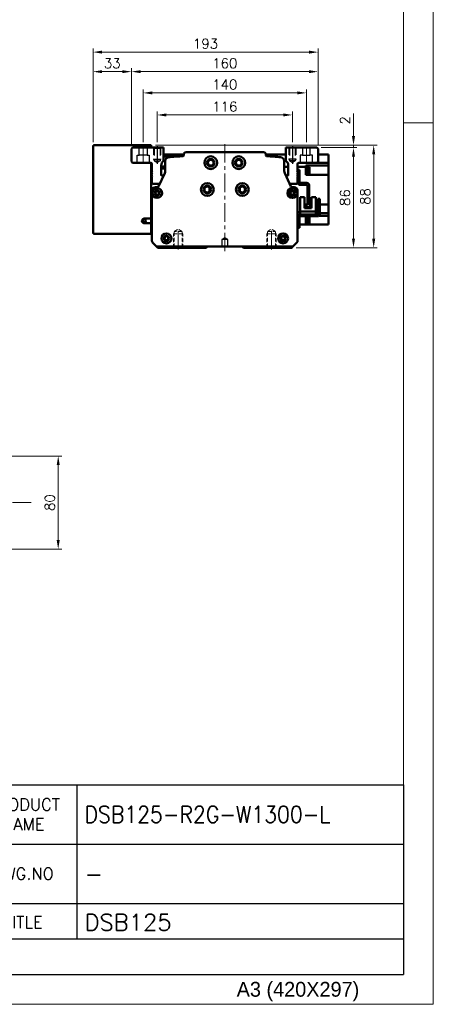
# Model space of a CAD drawing. Header units: millimetres. Extents: x 46891 to 50687, y 6223 to 10043.
# Tile 5 of 6: x 50332 to 50687, y 8529 to 9374. Entities that reach past the tile are written whole.
import ezdxf

# ---------------------------------------------------------------- set-up
doc = ezdxf.new("R2010")
doc.units = ezdxf.units.MM
doc.header["$LTSCALE"] = 0.5
for name, pattern in [('CENTER', [50.8, 31.75, -6.35, 6.35, -6.35]), ('HIDDEN', [9.525, 6.35, -3.175]), ('HIDDENX2', [19.05, 12.7, -6.35])]:
    doc.linetypes.add(name, pattern=pattern)
doc.layers.get('0').update_dxf_attribs({"lineweight": 20})
doc.layers.add('1', color=1, linetype='CENTER', lineweight=13)
doc.layers.add('외형선(ISO)', color=7, linetype='Continuous', lineweight=50)
for name, color, linetype in [('2', 2, 'HIDDENX2'), ('3', 3, 'Continuous'), ('C', 1, 'CENTER')]:
    doc.layers.add(name, color=color, linetype=linetype)
doc.styles.add('ACISOGDT', font='amgdt.shx')
doc.styles.add('DSR TEXT', font='romans.shx', dxfattribs={"bigfont": 'whgtxt.shx'})
doc.styles.get("Standard").update_dxf_attribs({"font": 'romans.shx', "bigfont": 'whgtxt.shx'})
doc.dimstyles.new('DSR', dxfattribs={"dimscale": 2, "dimtxt": 3, "dimasz": 3, "dimexe": 0.5, "dimexo": 0.5, "dimgap": 0.5, "dimtad": 1, "dimdsep": 46, "dimtxsty": 'Standard', "dimcen": 2.5, "dimclrd": 4, "dimclre": 4, "dimclrt": 2, "dimadec": 0, "dimazin": 2, "dimtfac": 1, "dimtmove": 0, "dimatfit": 3, "dimfxl": 0, "dimlwd": -1, "dimlwe": -1, "dimarcsym": 0})

# ---------------------------------------------------------------- blocks, each defined once
blk = doc.blocks.new('A$C13F00394')
at = {"layer": '3'}
for p, q in [((0, 32), (202.32, 32)), ((147.32, 32), (147.32, 6)), ((202.32, 32), (202.32, 0)), ((97.32, 22), (202.32, 22)), ((129.32, 12), (202.32, 12)), ((202.32, 6), (129.32, 6)), ((0, 0), (202.32, 0))]:
    blk.add_line(p, q, dxfattribs=at)
at = {"color": 7, "char_height": 2, "attachment_point": 5, "style": 'DSR TEXT'}
for s, insert in [('PRODUCT\\PNAME', (138.32, 27)), ('DWG.NO', (138.32, 17)), ('TITLE', (138.32, 8.83))]:
    blk.add_mtext(s, dxfattribs=dict(at, insert=insert))
blk = doc.blocks.new('A$C1C1952E1')
at = {"color": 1}
blk.add_lwpolyline([(0, 0), (420, 0), (420, 297), (0, 297)], close=True, dxfattribs=at)
at = {"color": 3}
blk.add_lwpolyline([(5, 5), (415, 5), (415, 292), (5, 292)], close=True, dxfattribs=at)
at = {"color": 7, "style": 'ACISOGDT'}
blk.add_text('A3 (420X297)', height=2.5, dxfattribs=at).set_placement((386.91, 1.28))
blk = doc.blocks.new('*D76')
at = {"color": 1, "linetype": 'ByBlock'}
for p, q in [((50450.37, 9269.31), (50450.37, 9295.56)), ((50558.57, 9292.56), (50458.17, 9292.56)), ((50566.37, 9269.31), (50566.37, 9295.56))]:
    blk.add_line(p, q, dxfattribs=at)
at = {"color": 1}
for points in [[(50458.17, 9293.86), (50458.17, 9291.26), (50450.37, 9292.56)], [(50558.57, 9293.86), (50558.57, 9291.26), (50566.37, 9292.56)]]:
    blk.add_solid(points, dxfattribs=at)
at = {"layer": 'Defpoints', "color": 0}
for p in [(50450.37, 9292.56), (50450.37, 9265.71), (50566.37, 9265.71)]:
    blk.add_point(p, dxfattribs=at)
at = {"color": 3, "insert": (50508.37, 9299.76), "char_height": 8.4, "attachment_point": 5, "style": 'DSR TEXT'}
blk.add_mtext('116', dxfattribs=at)
blk = doc.blocks.new('t8')
at = {"color": 2, "linetype": 'HIDDEN'}
for p, q in [((-4, 0), (-4, -12)), ((-3.4, -0.6), (-4, 0)), ((3.4, -0.6), (4, 0)), ((4, 0), (4, -12)), ((-3.4, -0.6), (3.4, -0.6)), ((-3.4, -0.6), (-3.4, -14)), ((3.4, -0.6), (3.4, -14)), ((-4, -12), (4, -12)), ((-4, -12), (-3.4, -13.04)), ((-3.4, -14), (3.4, -14)), ((-3.4, -14), (0, -15.96)), ((3.4, -14), (0, -15.96)), ((4, -12), (3.4, -13.04))]:
    blk.add_line(p, q, dxfattribs=at)
at = {"color": 1, "linetype": 'CENTER'}
blk.add_line((0, 1.44), (0, -17.13), dxfattribs=at)
blk = doc.blocks.new('A$C3CAC45BB')
blk.add_line((10.6, 20), (9, 20))
at = {"layer": '외형선(ISO)'}
for p, q in [((17.4, 50), (17.4, 38.6)), ((19, 50), (17.4, 50)), ((9, 20), (9, 36.5)), ((10.6, 36.5), (10.6, 20)), ((11.1, 38.6), (16.9, 38.6)), ((16.9, 37), (11.1, 37)), ((17.4, 38.6), (18.94, 38.6)), ((3.3, 26.5), (3.3, 14.1)), ((7, 26.5), (3.3, 26.5)), ((7, 17.1), (7, 26.5)), ((16.7, 26.5), (13, 26.5)), ((13, 26.5), (13, 17.1)), ((16.7, 14.1), (16.7, 26.5)), ((1.6, 25), (0, 25)), ((0, 22), (0, 25)), ((0, 22), (0, 12)), ((1.6, 25), (1.6, 22)), ((1.6, 12.1), (1.6, 22)), ((7, 18.1), (13, 18.1)), ((13, 17.8), (7, 17.8)), ((7, 17.1), (13, 17.1)), ((2, 10), (16.9, 10)), ((17, 11.6), (2.1, 11.6)), ((3.3, 11.6), (3.3, 14.1)), ((5.3, 14.1), (3.3, 14.1)), ((14.7, 14.1), (5.3, 14.1)), ((16.7, 14.1), (14.7, 14.1)), ((16.7, 14.1), (16.7, 11.6)), ((17.4, 9.5), (17.4, 3)), ((17.4, 0), (17.4, 3)), ((17.4, 0), (19, 0))]:
    blk.add_line(p, q, dxfattribs=at)
for centre, radius, start, end in [((11.1, 36.5), 2.1, 90, 180), ((11.1, 36.5), 0.5, 90, 180), ((16.9, 39.1), 0.5, 270, 0), ((16.9, 39.1), 2.1, 270, 346.22585), ((16.9, 39.1), 2.1, 346.22585, 0), ((2, 12), 2, 179.99989, 269.99989), ((2.1, 12.1), 0.5, 179.99989, 269.99989), ((16.9, 9.5), 0.5, 359.99989, 89.99989), ((17, 9.6), 2, 0.24541, 89.99989)]:
    blk.add_arc(centre, radius, start, end, dxfattribs=at)
blk = doc.blocks.new('*D79')
at = {"color": 1, "linetype": 'ByBlock'}
for p, q in [((50438.37, 9269.16), (50438.37, 9314.5)), ((50570.57, 9311.5), (50446.17, 9311.5)), ((50578.37, 9269.16), (50578.37, 9314.5))]:
    blk.add_line(p, q, dxfattribs=at)
at = {"color": 1}
for points in [[(50446.17, 9312.8), (50446.17, 9310.2), (50438.37, 9311.5)], [(50570.57, 9312.8), (50570.57, 9310.2), (50578.37, 9311.5)]]:
    blk.add_solid(points, dxfattribs=at)
at = {"layer": 'Defpoints', "color": 0}
for p in [(50438.37, 9311.5), (50438.37, 9265.56), (50578.37, 9265.56)]:
    blk.add_point(p, dxfattribs=at)
at = {"color": 3, "insert": (50508.37, 9318.7), "char_height": 8.4, "attachment_point": 5, "style": 'DSR TEXT'}
blk.add_mtext('140', dxfattribs=at)
blk = doc.blocks.new('*D78')
at = {"color": 1, "linetype": 'ByBlock'}
for p, q in [((50428.37, 9267.16), (50428.37, 9332.73)), ((50580.57, 9329.73), (50436.17, 9329.73)), ((50588.37, 9267.16), (50588.37, 9332.73))]:
    blk.add_line(p, q, dxfattribs=at)
at = {"color": 1}
for points in [[(50436.17, 9331.03), (50436.17, 9328.43), (50428.37, 9329.73)], [(50580.57, 9331.03), (50580.57, 9328.43), (50588.37, 9329.73)]]:
    blk.add_solid(points, dxfattribs=at)
at = {"layer": 'Defpoints', "color": 0}
for p in [(50428.37, 9329.73), (50428.37, 9263.56), (50588.37, 9263.56)]:
    blk.add_point(p, dxfattribs=at)
at = {"color": 3, "insert": (50508.37, 9336.93), "char_height": 8.4, "attachment_point": 5, "style": 'DSR TEXT'}
blk.add_mtext('160', dxfattribs=at)
blk = doc.blocks.new('*D80')
at = {"color": 1, "linetype": 'ByBlock'}
for p, q in [((50395.37, 9269.16), (50395.37, 9332.73)), ((50420.57, 9329.73), (50403.17, 9329.73)), ((50428.37, 9267.16), (50428.37, 9332.73))]:
    blk.add_line(p, q, dxfattribs=at)
at = {"color": 1}
for points in [[(50403.17, 9331.03), (50403.17, 9328.43), (50395.37, 9329.73)], [(50420.57, 9331.03), (50420.57, 9328.43), (50428.37, 9329.73)]]:
    blk.add_solid(points, dxfattribs=at)
at = {"layer": 'Defpoints', "color": 0}
for p in [(50395.37, 9329.73), (50395.37, 9265.56), (50428.37, 9263.56)]:
    blk.add_point(p, dxfattribs=at)
at = {"color": 3, "insert": (50411.87, 9336.93), "char_height": 8.4, "attachment_point": 5, "style": 'DSR TEXT'}
blk.add_mtext('33', dxfattribs=at)
blk = doc.blocks.new('*D81')
at = {"color": 1, "linetype": 'ByBlock'}
for p, q in [((50395.37, 9269.16), (50395.37, 9349.5)), ((50403.17, 9346.5), (50580.57, 9346.5)), ((50588.37, 9267.16), (50588.37, 9349.5))]:
    blk.add_line(p, q, dxfattribs=at)
at = {"color": 1}
for points in [[(50403.17, 9347.8), (50403.17, 9345.2), (50395.37, 9346.5)], [(50580.57, 9347.8), (50580.57, 9345.2), (50588.37, 9346.5)]]:
    blk.add_solid(points, dxfattribs=at)
at = {"layer": 'Defpoints', "color": 0}
for p in [(50588.37, 9346.5), (50395.37, 9265.56), (50588.37, 9263.56)]:
    blk.add_point(p, dxfattribs=at)
at = {"color": 3, "insert": (50491.87, 9353.7), "char_height": 8.4, "attachment_point": 5, "style": 'DSR TEXT'}
blk.add_mtext('193', dxfattribs=at)
blk = doc.blocks.new('*D82')
at = {"color": 1, "linetype": 'ByBlock'}
for p, q in [((50590.97, 9264.56), (50621.77, 9264.56)), ((50618.77, 9256.76), (50618.77, 9186.36)), ((50569.47, 9178.56), (50621.77, 9178.56))]:
    blk.add_line(p, q, dxfattribs=at)
at = {"color": 1}
for points in [[(50617.47, 9256.76), (50620.07, 9256.76), (50618.77, 9264.56)], [(50617.47, 9186.36), (50620.07, 9186.36), (50618.77, 9178.56)]]:
    blk.add_solid(points, dxfattribs=at)
at = {"layer": 'Defpoints', "color": 0}
for p in [(50587.37, 9264.56), (50565.87, 9178.56), (50618.77, 9178.56)]:
    blk.add_point(p, dxfattribs=at)
at = {"color": 3, "insert": (50611.57, 9221.56), "char_height": 8.4, "attachment_point": 5, "rotation": 90, "style": 'DSR TEXT'}
blk.add_mtext('86', dxfattribs=at)
blk = doc.blocks.new('*D88')
at = {"color": 1, "linetype": 'ByBlock'}
for p, q in [((50618.77, 9274.36), (50618.77, 9293.76)), ((50448.97, 9266.56), (50621.77, 9266.56)), ((50618.77, 9264.56), (50618.77, 9266.56)), ((50590.97, 9264.56), (50621.77, 9264.56)), ((50618.77, 9256.76), (50618.77, 9248.95))]:
    blk.add_line(p, q, dxfattribs=at)
at = {"color": 1}
for points in [[(50617.47, 9274.36), (50620.07, 9274.36), (50618.77, 9266.56)], [(50617.47, 9256.76), (50620.07, 9256.76), (50618.77, 9264.56)]]:
    blk.add_solid(points, dxfattribs=at)
at = {"layer": 'Defpoints', "color": 0}
for p in [(50445.37, 9266.56), (50618.77, 9266.56), (50587.37, 9264.56)]:
    blk.add_point(p, dxfattribs=at)
at = {"color": 3, "insert": (50611.57, 9287.96), "char_height": 8.4, "attachment_point": 5, "rotation": 90, "style": 'DSR TEXT'}
blk.add_mtext('2', dxfattribs=at)
blk = doc.blocks.new('*D89')
at = {"color": 1, "linetype": 'ByBlock'}
for p, q in [((50448.97, 9266.56), (50639.1, 9266.56)), ((50636.1, 9258.76), (50636.1, 9186.36)), ((50569.47, 9178.56), (50639.1, 9178.56))]:
    blk.add_line(p, q, dxfattribs=at)
at = {"color": 1}
for points in [[(50634.8, 9258.76), (50637.4, 9258.76), (50636.1, 9266.56)], [(50634.8, 9186.36), (50637.4, 9186.36), (50636.1, 9178.56)]]:
    blk.add_solid(points, dxfattribs=at)
at = {"layer": 'Defpoints', "color": 0}
for p in [(50445.37, 9266.56), (50565.87, 9178.56), (50636.1, 9178.56)]:
    blk.add_point(p, dxfattribs=at)
at = {"color": 3, "insert": (50628.9, 9222.56), "char_height": 8.4, "attachment_point": 5, "rotation": 90, "style": 'DSR TEXT'}
blk.add_mtext('88', dxfattribs=at)
blk = doc.blocks.new('*D94')
at = {"color": 1, "linetype": 'ByBlock'}
for p, q in [((50281.9, 8999.75), (50368.5, 8999.75)), ((50365.5, 8927.55), (50365.5, 8991.95)), ((50281.9, 8919.75), (50368.5, 8919.75))]:
    blk.add_line(p, q, dxfattribs=at)
at = {"color": 1}
for points in [[(50364.2, 8991.95), (50366.8, 8991.95), (50365.5, 8999.75)], [(50364.2, 8927.55), (50366.8, 8927.55), (50365.5, 8919.75)]]:
    blk.add_solid(points, dxfattribs=at)
at = {"layer": 'Defpoints', "color": 0}
for p in [(50278.3, 8999.75), (50365.5, 8999.75), (50278.3, 8919.75)]:
    blk.add_point(p, dxfattribs=at)
at = {"color": 3, "insert": (50358.3, 8959.75), "char_height": 8.4, "attachment_point": 5, "rotation": 90, "style": 'DSR TEXT'}
blk.add_mtext('80', dxfattribs=at)

msp = doc.modelspace()

# ---------------------------------------------------------------- linework, layer by layer
at = {"color": 1}
msp.add_line((50687.20972, 9285.82874), (50661.72712, 9285.82874), dxfattribs=at)
at = {"layer": '1'}
for p, q in [((50438.36906, 9265.55564), (50438.36906, 9250.55564)), ((50508.36906, 9267.55564), (50508.36906, 9174.55564)), ((50578.36906, 9265.55564), (50578.36906, 9250.55564)), ((50342.25224, 8959.74981), (48722.25224, 8959.74981))]:
    msp.add_line(p, q, dxfattribs=at)
at = {"layer": '2'}
for p, q in [((50433.11906, 9251.55564), (50433.11906, 9258.05564)), ((50433.11906, 9258.05564), (50435.06906, 9258.05564)), ((50435.06906, 9258.05564), (50435.06906, 9264.55564)), ((50441.66906, 9258.05564), (50435.06906, 9258.05564)), ((50441.66906, 9264.55564), (50441.66906, 9258.05564)), ((50441.66906, 9258.05564), (50443.61906, 9258.05564)), ((50443.61906, 9258.05564), (50443.61906, 9251.55564)), ((50447.36906, 9264.55564), (50447.36906, 9254.55564)), ((50447.86906, 9264.05564), (50447.36906, 9264.55564)), ((50447.86906, 9264.05564), (50447.86906, 9253.05564)), ((50447.86906, 9264.05564), (50452.86906, 9264.05564)), ((50452.86906, 9264.05564), (50453.36906, 9264.55564)), ((50452.86906, 9264.05564), (50452.86906, 9253.05564)), ((50453.36906, 9264.55564), (50453.36906, 9254.55564)), ((50563.36906, 9264.55564), (50563.36906, 9254.55564)), ((50563.86906, 9264.05564), (50563.36906, 9264.55564)), ((50563.86906, 9264.05564), (50563.86906, 9253.05564)), ((50568.86906, 9264.05564), (50563.86906, 9264.05564)), ((50568.86906, 9264.05564), (50569.36906, 9264.55564)), ((50568.86906, 9264.05564), (50568.86906, 9253.05564)), ((50569.36906, 9264.55564), (50569.36906, 9254.55564)), ((50575.06906, 9258.05564), (50573.11906, 9258.05564)), ((50573.11906, 9258.05564), (50573.11906, 9251.55564)), ((50575.06906, 9264.55564), (50575.06906, 9258.05564)), ((50575.06906, 9258.05564), (50581.66906, 9258.05564)), ((50581.66906, 9258.05564), (50581.66906, 9264.55564)), ((50583.61906, 9258.05564), (50581.66906, 9258.05564)), ((50583.61906, 9251.55564), (50583.61906, 9258.05564)), ((50447.36906, 9254.55564), (50453.36906, 9254.55564)), ((50447.36906, 9254.55564), (50447.86906, 9253.68961)), ((50447.86906, 9253.05564), (50450.36906, 9251.61226)), ((50447.86906, 9253.05564), (50452.86906, 9253.05564)), ((50452.86906, 9253.05564), (50450.36906, 9251.61226)), ((50453.36906, 9254.55564), (50452.86906, 9253.68961)), ((50569.36906, 9254.55564), (50563.36906, 9254.55564)), ((50563.36906, 9254.55564), (50563.86906, 9253.68961)), ((50568.86906, 9253.05564), (50563.86906, 9253.05564)), ((50563.86906, 9253.05564), (50566.36906, 9251.61226)), ((50568.86906, 9253.05564), (50566.36906, 9251.61226)), ((50569.36906, 9254.55564), (50568.86906, 9253.68961)), ((50508.36906, 9187.05779), (50505.86906, 9185.55564)), ((50505.86906, 9185.55564), (50505.86906, 9179.55564)), ((50510.86906, 9185.55564), (50505.86906, 9185.55564)), ((50510.86906, 9185.55564), (50508.36906, 9187.05779)), ((50510.86906, 9179.55564), (50510.86906, 9185.55564)), ((50505.86906, 9179.55564), (50510.86906, 9179.55564))]:
    msp.add_line(p, q, dxfattribs=at)
at = {"layer": '3'}
for p in [(50661.72712, 8717.56676), (49630.61213, 8554.47812)]:
    msp.add_line(p, (50661.72712, 8554.47812), dxfattribs=at)
at = {"layer": 'C'}
for p, q in [((50450.36906, 9265.70697), (50450.36906, 9250.72739)), ((50566.36906, 9265.70697), (50566.36906, 9250.72739))]:
    msp.add_line(p, q, dxfattribs=at)
at = {"layer": '외형선(ISO)'}
for p, q in [((50395.36906, 9191.55564), (50395.36906, 9265.55564)), ((50396.36906, 9266.55564), (50445.36906, 9266.55564)), ((50445.36906, 9265.55564), (50445.36906, 9266.55564)), ((50445.36906, 9264.55564), (50445.36906, 9265.55564)), ((50428.36906, 9263.55564), (50429.36906, 9264.55564)), ((50428.36906, 9252.55564), (50428.36906, 9263.55564)), ((50429.36906, 9264.55564), (50455.86906, 9264.55564)), ((50455.86906, 9264.55564), (50455.86906, 9253.08446)), ((50473.14165, 9258.55564), (50455.86906, 9258.55564)), ((50455.86906, 9256.84323), (50467.14761, 9256.84323)), ((50473.14165, 9257.77112), (50473.14165, 9258.55564)), ((50475.14165, 9260.55564), (50541.59647, 9260.55564)), ((50543.59647, 9258.55564), (50543.59647, 9257.77112)), ((50543.59647, 9258.55564), (50560.86906, 9258.55564)), ((50560.86906, 9253.08446), (50560.86906, 9264.55564)), ((50560.86906, 9264.55564), (50587.36906, 9264.55564)), ((50587.36906, 9264.55564), (50588.36906, 9263.55564)), ((50588.36906, 9263.55564), (50588.36906, 9252.55564)), ((50588.36906, 9258.55564), (50597.46906, 9258.55564)), ((50597.46906, 9255.05564), (50597.46906, 9258.55564)), ((50429.36906, 9251.55564), (50428.36906, 9252.55564)), ((50444.86906, 9251.55564), (50429.36906, 9251.55564)), ((50445.36906, 9203.55564), (50445.36906, 9251.42167)), ((50445.86906, 9249.55564), (50445.36906, 9249.55564)), ((50445.86906, 9244.05564), (50445.86906, 9250.55564)), ((50453.86906, 9249.08446), (50453.86906, 9241.05564)), ((50453.86906, 9248.30564), (50457.36906, 9248.30564)), ((50457.36906, 9244.65382), (50457.36906, 9253.21813)), ((50559.36906, 9253.21813), (50559.36906, 9244.65382)), ((50562.86906, 9241.05564), (50562.86906, 9249.08446)), ((50570.86906, 9250.55564), (50570.86906, 9244.05564)), ((50587.36906, 9251.55564), (50571.86906, 9251.55564)), ((50577.96906, 9249.06372), (50597.46906, 9249.06372)), ((50577.96906, 9249.06372), (50577.96906, 9248.51432)), ((50577.96906, 9248.11501), (50577.96906, 9248.51432)), ((50588.36906, 9252.55564), (50587.36906, 9251.55564)), ((50587.36906, 9251.55564), (50597.46906, 9251.55564)), ((50597.46906, 9255.05564), (50597.46906, 9251.55564)), ((50597.46906, 9251.55564), (50597.46906, 9249.06372)), ((50597.46906, 9244.55564), (50597.46906, 9249.06372)), ((50446.36906, 9243.55564), (50445.86906, 9244.05564)), ((50445.86906, 9243.05564), (50446.36906, 9243.55564)), ((50445.86906, 9242.05564), (50445.86906, 9243.05564)), ((50446.36906, 9241.55564), (50445.86906, 9242.05564)), ((50445.86906, 9241.05564), (50446.36906, 9241.55564)), ((50445.86906, 9240.05564), (50445.86906, 9241.05564)), ((50446.36906, 9239.55564), (50445.86906, 9240.05564)), ((50451.63718, 9231.13658), (50456.90885, 9242.55853)), ((50453.86906, 9246.55564), (50457.36906, 9246.55564)), ((50454.36906, 9240.55564), (50455.98444, 9240.55564)), ((50559.36906, 9248.11501), (50562.86906, 9248.11501)), ((50559.82926, 9242.55853), (50565.10093, 9231.13658)), ((50560.75367, 9240.55564), (50562.36906, 9240.55564)), ((50570.86906, 9244.05564), (50570.36906, 9243.55564)), ((50570.36906, 9243.55564), (50570.86906, 9243.05564)), ((50570.86906, 9242.05564), (50570.36906, 9241.55564)), ((50570.36906, 9241.55564), (50570.86906, 9241.05564)), ((50570.86906, 9240.05564), (50570.36906, 9239.55564)), ((50570.86906, 9248.11501), (50577.96906, 9248.11501)), ((50570.86906, 9243.05564), (50570.86906, 9242.05564)), ((50570.86906, 9241.05564), (50570.86906, 9240.05564)), ((50577.96906, 9241.05564), (50577.96906, 9248.11501)), ((50577.96906, 9247.8516), (50578.46906, 9247.8516)), ((50577.96906, 9241.8516), (50578.46906, 9241.8516)), ((50577.96906, 9241.05564), (50597.46906, 9241.05564)), ((50578.46906, 9241.8516), (50578.46906, 9247.8516)), ((50578.46906, 9247.8016), (50579.16906, 9247.8016)), ((50578.46906, 9241.9016), (50579.16906, 9241.9016)), ((50579.16906, 9241.9016), (50579.16906, 9247.8016)), ((50579.16906, 9247.6516), (50581.16906, 9247.6516)), ((50579.16906, 9242.0516), (50581.16906, 9242.0516)), ((50581.16906, 9242.0516), (50581.16906, 9247.6516)), ((50597.46906, 9244.55564), (50597.46906, 9241.05564)), ((50597.46906, 9215.75564), (50597.46906, 9241.05564)), ((50445.86906, 9239.05564), (50446.36906, 9239.55564)), ((50445.86906, 9234.55564), (50445.86906, 9239.05564)), ((50451.36906, 9233.55564), (50446.86906, 9233.55564)), ((50569.86906, 9233.55564), (50565.36906, 9233.55564)), ((50570.36906, 9239.55564), (50570.86906, 9239.05564)), ((50570.86906, 9239.05564), (50570.86906, 9234.55564)), ((50445.86906, 9184.79828), (50445.86906, 9227.55564)), ((50448.86906, 9230.55564), (50450.72923, 9230.55564)), ((50495.36906, 9229.9854), (50495.36906, 9227.12588)), ((50521.36906, 9229.9854), (50521.36906, 9227.12588)), ((50566.00889, 9230.55564), (50567.86906, 9230.55564)), ((50570.86906, 9227.55564), (50570.86906, 9184.79828)), ((50579.26906, 9215.75564), (50576.86904, 9215.75564)), ((50577.96906, 9215.75564), (50577.96906, 9213.65578)), ((50582.86904, 9215.75564), (50580.86906, 9215.75564)), ((50588.26902, 9215.75564), (50586.56904, 9215.75564)), ((50597.46906, 9215.75564), (50589.86902, 9215.75564)), ((50597.46906, 9215.75564), (50597.46906, 9212.25564)), ((50570.86906, 9208.99627), (50573.16905, 9208.99627)), ((50586.56905, 9208.27702), (50588.26904, 9208.27702)), ((50589.19174, 9206.05564), (50597.46906, 9206.05564)), ((50589.86904, 9208.27702), (50597.46906, 9208.27702)), ((50597.46906, 9208.27702), (50597.46906, 9212.25564)), ((50597.46906, 9208.27702), (50597.46906, 9206.05564)), ((50597.46906, 9206.05564), (50597.46906, 9202.55564)), ((50445.36906, 9203.55564), (50439.36906, 9203.55564)), ((50439.36906, 9199.55564), (50445.36906, 9199.55564)), ((50445.36906, 9199.55564), (50445.36906, 9203.55564)), ((50445.36906, 9202.55564), (50445.86906, 9202.55564)), ((50445.36906, 9202.09813), (50445.86906, 9202.09813)), ((50445.36906, 9191.55564), (50445.36906, 9199.55564)), ((50445.36906, 9198.55564), (50445.86906, 9198.55564)), ((50570.86906, 9198.55564), (50577.96906, 9198.55564)), ((50573.46906, 9198.55564), (50573.46906, 9198.52072)), ((50573.46906, 9198.52072), (50574.16906, 9198.52072)), ((50574.16906, 9198.52072), (50574.16906, 9198.55564)), ((50577.96906, 9205.55578), (50577.96906, 9204.11562)), ((50577.96906, 9205.06693), (50578.46906, 9205.06693)), ((50577.96906, 9198.55564), (50577.96906, 9204.11562)), ((50577.96906, 9199.06693), (50578.46906, 9199.06693)), ((50577.96906, 9198.55564), (50597.46906, 9198.55564)), ((50578.46906, 9199.06693), (50578.46906, 9205.06693)), ((50578.46906, 9205.01693), (50579.16906, 9205.01693)), ((50578.46906, 9199.11693), (50579.16906, 9199.11693)), ((50579.16906, 9199.11693), (50579.16906, 9205.01693)), ((50579.16906, 9204.86693), (50581.16906, 9204.86693)), ((50579.16906, 9199.26693), (50581.16906, 9199.26693)), ((50581.16906, 9199.26693), (50581.16906, 9204.86693)), ((50597.46906, 9198.55564), (50597.46906, 9202.55564)), ((50445.36906, 9190.55564), (50396.36906, 9190.55564)), ((50445.36906, 9190.55564), (50445.36906, 9191.55564)), ((50449.86906, 9179.55564), (50446.74774, 9182.67696)), ((50569.99038, 9182.67696), (50566.86906, 9179.55564)), ((50450.86906, 9178.55564), (50449.86906, 9179.55564)), ((50566.86906, 9179.55564), (50449.86906, 9179.55564)), ((50492.36906, 9178.55564), (50450.86906, 9178.55564)), ((50493.22261, 9179.40919), (50492.36906, 9178.55564)), ((50524.36906, 9178.55564), (50523.5155, 9179.40919)), ((50565.86906, 9178.55564), (50524.36906, 9178.55564)), ((50566.86906, 9179.55564), (50565.86906, 9178.55564))]:
    msp.add_line(p, q, dxfattribs=at)
for centre, radius in [((50496.36906, 9251.55564), 5.5), ((50520.36906, 9251.55564), 5.5), ((50496.36906, 9251.55564), 3.3), ((50496.36906, 9251.55564), 2.4585), ((50520.36906, 9251.55564), 3.3), ((50520.36906, 9251.55564), 2.4585), ((50493.36906, 9228.55564), 5.5), ((50493.36906, 9228.55564), 3.3), ((50523.36906, 9228.55564), 5.5), ((50523.36906, 9228.55564), 3.3), ((50450.36906, 9225.55564), 4.25), ((50450.36906, 9225.55564), 2.25), ((50493.36906, 9228.55564), 2.4585), ((50523.36906, 9228.55564), 2.4585), ((50566.36906, 9225.55564), 4.25), ((50566.36906, 9225.55564), 2.25), ((50439.36906, 9201.55564), 1.2295), ((50458.36906, 9186.55564), 4.25), ((50558.36906, 9186.55564), 4.25), ((50458.36906, 9186.55564), 2.25), ((50558.36906, 9186.55564), 2.25)]:
    msp.add_circle(centre, radius, dxfattribs=at)
for centre, radius, start, end in [((50396.36906, 9265.55564), 1, 90, 180), ((50508.36906, 8761.55564), 497, 94.11817749, 95.57599889), ((50472.64165, 9257.77112), 0.5, 274.11817763, 0), ((50475.14165, 9258.55564), 2, 90.00000001, 180), ((50541.59647, 9258.55564), 2, 0, 90.00000001), ((50544.09647, 9257.77112), 0.5, 180, 265.88182253), ((50508.36906, 8761.55564), 497, 84.42400113, 85.88182253), ((50444.86906, 9250.55564), 1, 0, 90), ((50458.86906, 9249.08446), 5, 126.86989765, 180), ((50460.36906, 9253.21813), 3, 95.57599889, 180), ((50556.36906, 9253.21813), 3, 0, 84.42400114), ((50557.86906, 9249.08446), 5, 0, 53.13010235), ((50571.86906, 9250.55564), 1, 90, 180), ((50454.36906, 9241.05564), 0.5, 180, 270), ((50452.36906, 9244.65382), 5, 335.22485944, 0), ((50564.36906, 9244.65382), 5, 180, 204.77514058), ((50562.36906, 9241.05564), 0.5, 270, 0), ((50446.86906, 9234.55564), 1, 180, 270), ((50451.36906, 9230.55564), 3, 65.22491108, 90), ((50565.36906, 9230.55564), 3, 90, 114.775192), ((50569.86906, 9234.55564), 1, 270, 0), ((50448.86906, 9227.55564), 3, 90.00000001, 180), ((50450.36906, 9225.55564), 1.621, 36.950847, 323.04915397), ((50450.36906, 9225.55564), 1.5, 48.18968484, 311.8103164), ((50450.72923, 9231.55564), 1, 270.00000001, 335.22485944), ((50451.76906, 9227.12089), 0.6, 259.96251962, 324.85511582), ((50450.36906, 9225.55564), 1.621, 323.04915084, 36.95084491), ((50451.76906, 9223.99039), 0.6, 35.14488278, 100.03748085), ((50564.96906, 9227.12089), 0.6, 215.14488717, 280.03748127), ((50564.96906, 9223.99039), 0.6, 79.96251962, 144.85511372), ((50566.36906, 9225.55564), 1.621, 216.950847, 143.04915388), ((50566.00889, 9231.55564), 1, 204.77514058, 270.00000001), ((50566.36906, 9225.55564), 1.5, 228.18968484, 131.8103164), ((50567.86906, 9227.55564), 3, 0, 90.00000001), ((50439.36906, 9201.55564), 2, 90, 270), ((50396.36906, 9191.55564), 1, 180, 270), ((50448.86906, 9184.79828), 3, 180, 225.00000001), ((50458.36906, 9186.55564), 1.621, 129.96149723, 50.03850277), ((50458.36906, 9186.55564), 1.6, 134.4153086, 45.5846914), ((50456.89936, 9188.05564), 0.5, 328.99692459, 55.46536904), ((50459.83875, 9188.05564), 0.5, 124.5346268, 211.00307541), ((50558.36906, 9186.55564), 1.621, 129.96149723, 50.03850277), ((50558.36906, 9186.55564), 1.6, 134.4153086, 45.5846914), ((50556.89936, 9188.05564), 0.5, 328.99692458, 55.46537103), ((50559.83875, 9188.05564), 0.5, 124.53462481, 211.00307541), ((50567.86906, 9184.79828), 3, 315.00000001, 0), ((50493.57616, 9179.05564), 0.5, 90, 135), ((50523.16195, 9179.05564), 0.5, 45, 90)]:
    msp.add_arc(centre, radius, start, end, dxfattribs=at)
for points, knots in [([(50451.66448, 9226.53007), (50451.61884, 9226.53815), (50451.57086, 9226.55232), (50451.46789, 9226.59823), (50451.41387, 9226.63359), (50451.36906, 9226.67367)], [0.04726078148, 0.04726078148, 0.04726078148, 0.04726078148, 0.06188557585, 0.06188557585, 0.07992218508, 0.07992218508, 0.07992218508, 0.07992218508]), ([(50451.36906, 9224.43761), (50451.41387, 9224.47769), (50451.46789, 9224.51305), (50451.57086, 9224.55896), (50451.61884, 9224.57313), (50451.66448, 9224.58121)], [0.07992218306, 0.07992218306, 0.07992218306, 0.07992218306, 0.09795879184, 0.09795879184, 0.11258358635, 0.11258358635, 0.11258358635, 0.11258358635]), ([(50565.36906, 9226.67367), (50565.32425, 9226.63359), (50565.27022, 9226.59823), (50565.16725, 9226.55232), (50565.11927, 9226.53815), (50565.07363, 9226.53007)], [0.07992218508, 0.07992218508, 0.07992218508, 0.07992218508, 0.09795879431, 0.09795879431, 0.11258358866, 0.11258358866, 0.11258358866, 0.11258358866]), ([(50565.07363, 9224.58121), (50565.11927, 9224.57313), (50565.16725, 9224.55896), (50565.27022, 9224.51305), (50565.32425, 9224.47769), (50565.36906, 9224.43761)], [0.04726078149, 0.04726078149, 0.04726078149, 0.04726078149, 0.06188557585, 0.06188557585, 0.07992218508, 0.07992218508, 0.07992218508, 0.07992218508])]:
    msp.add_open_spline(points, degree=3, knots=knots, dxfattribs=at)
for points in [[(50457.32793, 9187.7981), (50457.30584, 9187.76134), (50457.2787, 9187.72731), (50457.24929, 9187.6985)], [(50459.48882, 9187.6985), (50459.45942, 9187.72731), (50459.43227, 9187.76134), (50459.41018, 9187.7981)], [(50557.32793, 9187.7981), (50557.30584, 9187.76134), (50557.2787, 9187.72731), (50557.24929, 9187.6985)], [(50559.48882, 9187.6985), (50559.45942, 9187.72731), (50559.43227, 9187.76134), (50559.41018, 9187.7981)]]:
    msp.add_open_spline(points, degree=3, dxfattribs=at)

# ---------------------------------------------------------------- block references
at = {"xscale": 5.096520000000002, "yscale": 5.096520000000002, "zscale": 5.096520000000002}
for name, p in [('A$C1C1952E1', (48546.67132, 8528.99552)), ('A$C13F00394', (49630.61214, 8554.47812))]:
    msp.add_blockref(name, p, dxfattribs=at)
at = {"xscale": -1}
msp.add_blockref('A$C3CAC45BB', (50589.86904, 9195.55576), dxfattribs=at)
at = {"rotation": 180}
msp.add_blockref('t8', (50468.36906, 9178.55564), dxfattribs=at)
at = {"xscale": -1, "rotation": 180}
msp.add_blockref('t8', (50548.36906, 9178.55564), dxfattribs=at)

# ---------------------------------------------------------------- texts
at = {"color": 2, "style": 'DSR TEXT', "width": 0.9}
msp.add_text('DSB125-R2G-W1300-L', height=14.270256, dxfattribs=at).set_placement((50388.09783, 8684.85553))
at = {"color": 2, "style": 'DSR TEXT'}
for s, height, p in [('-', 14.27026, (50388.09783, 8633.89033)), ('DSB125', 14.270256, (50388.09783, 8592.22791))]:
    msp.add_text(s, height=height, dxfattribs=at).set_placement(p)

# ---------------------------------------------------------------- dimensions: what is measured, and where the dimension line sits
for base, p1, p2, angle, picture, middle in [((50588.36906, 9346.50386), (50395.36906, 9265.55564), (50588.36906, 9263.55564), 180, '*D81', (50491.86906, 9353.70386)), ((50395.36906, 9329.73486), (50428.36906, 9263.55564), (50395.36906, 9265.55564), 180, '*D80', (50411.86906, 9336.93486)), ((50428.36906, 9329.73486), (50588.36906, 9263.55564), (50428.36906, 9263.55564), 180, '*D78', (50508.36906, 9336.93486)), ((50438.36906, 9311.50123), (50578.36906, 9265.55564), (50438.36906, 9265.55564), 180, '*D79', (50508.36906, 9318.70123)), ((50450.36906, 9292.55749), (50566.36906, 9265.70697), (50450.36906, 9265.70697), 180, '*D76', (50508.36906, 9299.75749)), ((50636.10268, 9178.55564), (50445.36906, 9266.55564), (50565.86906, 9178.55564), 90, '*D89', (50628.90268, 9222.55564)), ((50618.76556, 9178.55564), (50587.36906, 9264.55564), (50565.86906, 9178.55564), 90, '*D82', (50611.56556, 9221.55564)), ((50365.50158, 8999.74981), (50278.29922, 8919.74981), (50278.29922, 8999.74981), 270, '*D94', (50358.30158, 8959.74981))]:
    dim = msp.add_linear_dim(base=base, p1=p1, p2=p2, angle=angle, dimstyle='DSR', override={"dimscale": 3, "dimtxt": 2.8, "dimasz": 2.600136, "dimexe": 1, "dimexo": 1.2, "dimgap": 1, "dimdec": 4, "dimtxsty": 'DSR TEXT', "dimclrd": 1, "dimclre": 1, "dimclrt": 3, "dimtdec": 4, "dimtix": 1})
    dim.commit()
    dim.dimension.update_dxf_attribs({"geometry": picture, "text_midpoint": middle})
dim = msp.add_linear_dim(base=(50618.76556, 9266.55564), p1=(50587.36906, 9264.55564), p2=(50445.36906, 9266.55564), angle=90, dimstyle='DSR', override={"dimscale": 3, "dimtxt": 2.8, "dimasz": 2.600136, "dimexe": 1, "dimexo": 1.2, "dimgap": 1, "dimdec": 4, "dimtxsty": 'DSR TEXT', "dimclrd": 1, "dimclre": 1, "dimclrt": 3, "dimtdec": 4, "dimtix": 1})
dim.commit()
dim.dimension.update_dxf_attribs({"geometry": '*D88', "text_midpoint": (50618.76556, 9287.95646), "dimtype": 160})

doc.saveas('drawing.dxf')
